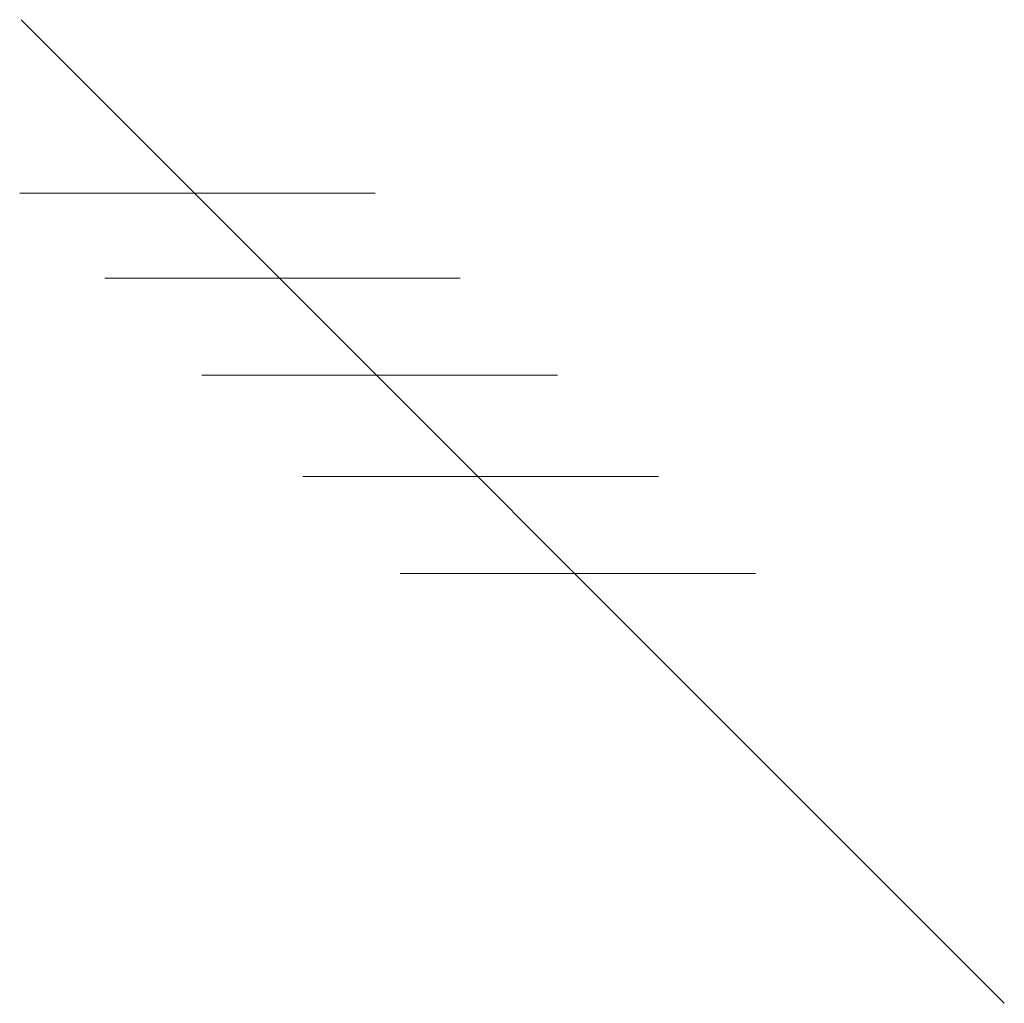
# Model space of a CAD drawing. Extents: x 4615668 to 9294084, y 5328875 to 10688993.
# Tile 58 of 67: x 4768958.096 to 4768958.385, y 5353939.029 to 5353939.318. Entities that reach past the tile are written whole.
import ezdxf

# ---------------------------------------------------------------- set-up
doc = ezdxf.new("R2010")
doc.units = 0
doc.header["$MEASUREMENT"] = 0
doc.layers.add('a meble', color=8, linetype='Continuous')
doc.layers.add('MEBLE', color=41, linetype='Continuous')
doc.layers.add('BRI_EL', color=1, linetype='Continuous', lineweight=13)

# ---------------------------------------------------------------- blocks, each defined once
blk = doc.blocks.new('k380n')
at = {"layer": 'a meble', "linetype": 'Continuous', "lineweight": 0}
for p, q in [((4671731.5218, 5305934.7028), (4671734.755, 5305934.7028)), ((4671730.639, 5305933.82), (4671733.8722, 5305933.82)), ((4671729.7194, 5305932.9004), (4671732.9526, 5305932.9004)), ((4671728.8366, 5305932.0176), (4671732.0698, 5305932.0176)), ((4671728.0641, 5305931.2452), (4671731.2974, 5305931.2452))]:
    blk.add_line(p, q, dxfattribs=at)
at = {"layer": 'a meble', "linetype": 'Continuous', "lineweight": 0, "flags": 128}
blk.add_lwpolyline([(4671737.0165, 5305938.6074), (4671728.0781, 5305929.6689)], dxfattribs=at)
blk = doc.blocks.new('Fu5204')
at = {"layer": 'BRI_EL', "ltscale": 10, "xscale": 0.3968253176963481, "yscale": -0.3968253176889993, "zscale": 0.3968253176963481, "rotation": 270}
blk.add_blockref('k380n', (46566.8706, -26346.8306), dxfattribs=at)
blk = doc.blocks.new('Z$W@#2FD9299E')
at = {"layer": 'MEBLE', "linetype": 'Continuous', "lineweight": 0, "xscale": 0.0814779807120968, "yscale": 0.0814779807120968, "zscale": 0.0814779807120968, "rotation": 180}
blk.add_blockref('Fu5204', (13.99158, 38.56013), dxfattribs=at)

msp = doc.modelspace()

# ---------------------------------------------------------------- block references
at = {"layer": 'MEBLE', "lineweight": 5, "rotation": 270}
msp.add_blockref('Z$W@#2FD9299E', (4615724.08191, 5521713.24219), dxfattribs=at)

doc.saveas('drawing.dxf')
